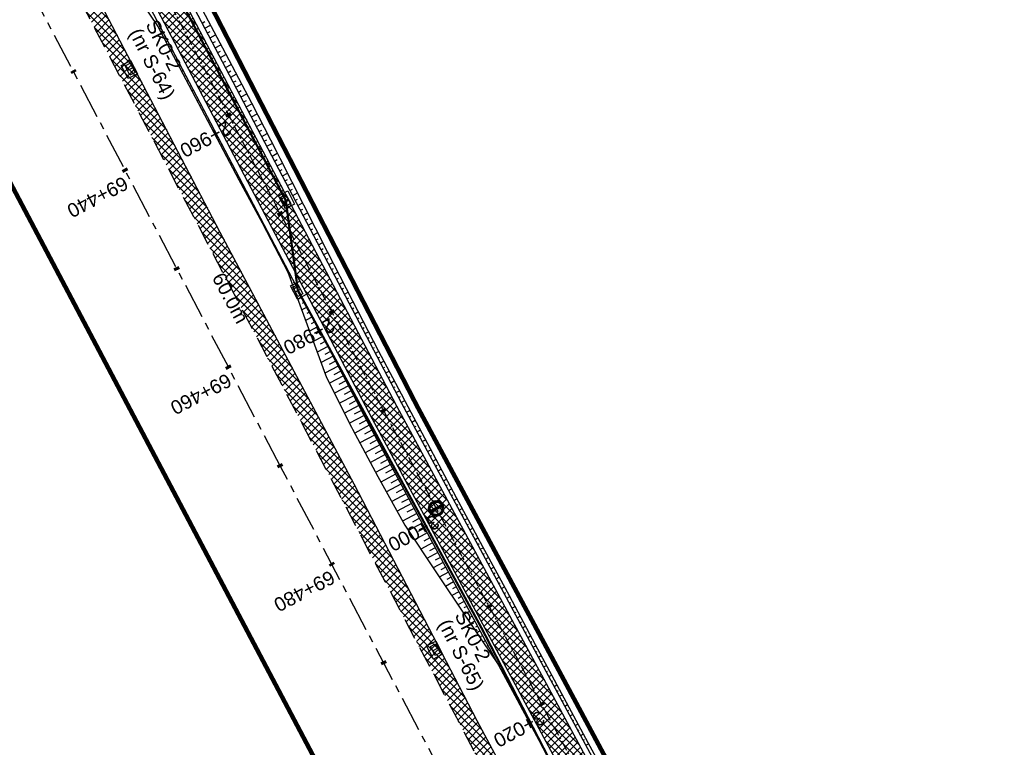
# Model space of a CAD drawing. Header units: metres. Extents: x 7529682 to 7533711, y 5721186 to 5727842.
# Tile 33 of 112: x 7531077 to 7531166, y 5725128 to 5725193. Entities that reach past the tile are written whole.
import ezdxf

# ---------------------------------------------------------------- set-up
doc = ezdxf.new("R2010")
doc.units = ezdxf.units.M
for name, pattern in [('817-dzialki-09-05-04$0$HIDDEN', [0.375, 0.25, -0.125]), ('CENTER', [50.8, 31.75, -6.35, 6.35, -6.35]), ('HIDDEN', [9.525, 6.35, -3.175])]:
    doc.linetypes.add(name, pattern=pattern)
for name, color, linetype in [('C-DROGI-SYTUACJA-ETYKIETY', 7, 'Continuous'), ('D-hatch-pobocza', 131, 'Continuous'), ('D-pobocza', 7, 'Continuous'), ('D-skarpa', 7, 'Continuous'), ('D-skarpa-kreskowanie', 7, 'Continuous')]:
    doc.layers.add(name, color=color, linetype=linetype)
doc.layers.add('D-hatch-ciag-pieszo-rowerowy', color=7, linetype='Continuous', lineweight=13, true_color=0xff9f80)
doc.layers.add('D-LR-etap-III', color=7, linetype='817-dzialki-09-05-04$0$HIDDEN', lineweight=50, true_color=0xff1aff)
for name, color, linetype, lineweight in [('D-krawędzie', 7, 'Continuous', 30), ('D-obrzeża', 7, 'Continuous', 30), ('D-oś', 10, 'CENTER', 30), ('Sieci-T-kanal technologiczny', 4, 'kt kanał technologiczny', 30)]:
    doc.layers.add(name, color=color, linetype=linetype, lineweight=lineweight)
for name, color, linetype, true_color in [('D-opis-KT-dlugosci', 7, 'Continuous', 0xff8000), ('D-opis-KT-studnie', 7, 'Continuous', 0xff8000), ('poprzeczki', 7, 'Continuous', 0x0000c7)]:
    doc.layers.add(name, color=color, linetype=linetype, true_color=true_color)
doc.styles.add('ARIAL', font='arial.ttf', dxfattribs={"height": 1})
doc.styles.get("Standard").update_dxf_attribs({"font": 'arial.ttf'})
doc.linetypes.add('kt kanał technologiczny', pattern='A,1,-0.8,["kt",Standard,S=0.5,R=0,X=-0.7,Y=-0.15],-0.3', length=2.1)
pattern_1 = [(45, (0, 0), (-0.33675960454, 0.33675960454), []), (135, (0, 0), (-0.33675960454, -0.33675960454), [])]

# ---------------------------------------------------------------- blocks, each defined once
blk = doc.blocks.new('AeccTickLine')
at = {"color": 0, "linetype": 'ByBlock', "lineweight": -2}
blk.add_line((0, 1), (0, -1), dxfattribs=at)
blk = doc.blocks.new('kilometraz')
at = {"linetype": 'ByBlock', "lineweight": -2}
blk.add_hatch(color=0, dxfattribs=at).paths.add_polyline_path([(0, -0.28125, 0.41421356), (0.28125, 0, 0.41421356), (0, 0.28125)])
at = {"color": 0, "linetype": 'ByBlock', "lineweight": -2}
blk.add_line((0, 0.28125), (0, -0.28125), dxfattribs=at)
blk.add_circle((0, 0), 0.28125, dxfattribs=at)
blk = doc.blocks.new('SKR2')
at = {"layer": 'Sieci-T-kanal technologiczny', "color": 2, "lineweight": 25}
for points in [[(0.028, -0.188), (0.958, -1.153), (0.282, -1.805), (-0.648, -0.84)], [(-0.038, -0.537), (0.607, -1.206), (0.233, -1.567), (-0.412, -0.898)]]:
    blk.add_lwpolyline(points, close=True, dxfattribs=at)
blk.add_lwpolyline([(-0.09, -1.232), (0.285, -0.872)], dxfattribs=at)

msp = doc.modelspace()

# ---------------------------------------------------------------- hatches: boundary and pattern name
at = {"layer": 'D-hatch-ciag-pieszo-rowerowy'}
h = msp.add_hatch(dxfattribs=at)
h.set_pattern_fill('ANSI37', color=256, scale=0.15, style=0)
h.set_pattern_definition(pattern_1)
h.paths.add_polyline_path([(7531088.49, 5725201.74), (7531081.737, 5725214.576), (7531080.59, 5725214.071), (7531087.383, 5725201.158), (7531110.122, 5725157.821), (7531118.165, 5725142.897), (7531119.253, 5725143.512), (7531111.229, 5725158.402)])
h.paths.add_polyline_path([(7531087.383, 5725201.158), (7531080.59, 5725214.071), (7531079.443, 5725213.566), (7531086.277, 5725200.577), (7531109.015, 5725157.24), (7531117.077, 5725142.282), (7531118.165, 5725142.897), (7531110.122, 5725157.821)])
h = msp.add_hatch(dxfattribs=at)
h.set_pattern_fill('ANSI37', color=256, scale=0.15, style=0)
h.set_pattern_definition(pattern_1)
h.paths.add_polyline_path([(7531118.165, 5725142.897), (7531117.077, 5725142.282), (7531130.341, 5725117.67, -0.009012), (7531135.299, 5725108.06), (7531145.036, 5725088.322, 0.075286), (7531150.171, 5725080.951), (7531151.457, 5725079.596), (7531152.272, 5725080.553), (7531151.217, 5725081.666, -0.075252), (7531146.083, 5725089.033), (7531136.397, 5725108.66, 0.008978), (7531131.457, 5725118.234)])
h.paths.add_polyline_path([(7531119.253, 5725143.512), (7531118.165, 5725142.897), (7531131.457, 5725118.234, -0.008978), (7531136.397, 5725108.66), (7531146.083, 5725089.033, 0.075252), (7531151.217, 5725081.666), (7531152.272, 5725080.553), (7531153.087, 5725081.511), (7531152.262, 5725082.381, -0.075217), (7531147.129, 5725089.744), (7531137.495, 5725109.262, 0.008945), (7531132.573, 5725118.799)])
at = {"layer": 'D-hatch-pobocza'}
h = msp.add_hatch(dxfattribs=at)
h.set_pattern_fill('ANSI37', color=256, scale=0.15, style=0)
h.set_pattern_definition(pattern_1)
h.paths.add_polyline_path([(7531057.01, 5725246.72), (7531044.19, 5725271.11), (7531030.97, 5725296.42), (7531019.37, 5725318.31), (7531007.54, 5725340.71), (7530994.47, 5725365.47), (7530982.58, 5725387.65), (7530971.81, 5725408.22), (7530959.96, 5725430.76), (7530944.54, 5725460.14), (7530935.92, 5725477.07), (7530923.1, 5725500.31), (7530908, 5725529.49), (7530889.658, 5725563.375), (7530889.586, 5725561.257), (7530918.172, 5725507.178), (7530950.163, 5725446.305), (7530993.419, 5725364.265), (7531022.766, 5725308.719), (7531053.81, 5725249.872), (7531081.166, 5725197.875), (7531103.902, 5725154.541), (7531128.123, 5725108.448), (7531149.321, 5725068.209), (7531151.44, 5725067.36), (7531152.004, 5725067.286), (7531141.2, 5725086.69), (7531129.87, 5725108.78), (7531118.46, 5725130.11), (7531107.39, 5725151.39), (7531095.36, 5725174.01), (7531083.61, 5725196.49), (7531071.56, 5725218.8)])

# ---------------------------------------------------------------- linework, layer by layer
at = {"layer": 'D-krawędzie', "linetype": 'HIDDEN', "ltscale": 0.3, "flags": 128}
msp.add_lwpolyline([(7530572.01, 5726166.06), (7530599.74, 5726113.52), (7530641.555, 5726032.008), (7530660.961, 5725995.07), (7530689.128, 5725941.54), (7530707.336, 5725907.032), (7530725.256, 5725873.093), (7530743.97, 5725837.654), (7530770.527, 5725787.119), (7530787.864, 5725754.267), (7530809.898, 5725712.542), (7530824.739, 5725684.389), (7530840.856, 5725653.693), (7530860.675, 5725616.154), (7530865.283, 5725607.394), (7530878.05, 5725583.08), (7530918.172, 5725507.178), (7530950.163, 5725446.305), (7530993.419, 5725364.265), (7531022.766, 5725308.719), (7531053.81, 5725249.872), (7531081.166, 5725197.875), (7531103.902, 5725154.541), (7531128.123, 5725108.448), (7531149.3, 5725068.25), (7531167.38, 5725033.767), (7531197.165, 5724976.988), (7531228.151, 5724918.034), (7531253.153, 5724870.491), (7531286.796, 5724806.654), (7531306.74, 5724768.665), (7531335.094, 5724714.652), (7531357.319, 5724672.439), (7531373.645, 5724641.454), (7531392.162, 5724605.999), (7531418.48, 5724555.853), (7531439.727, 5724515.582), (7531476.36, 5724446.19), (7531491.8, 5724416.76), (7531531.9, 5724339.933), (7531557.227, 5724291.659), (7531569.852, 5724267.577), (7531591.376, 5724226.548), (7531610.004, 5724191.103), (7531616.883, 5724177.999), (7531629.985, 5724153.025), (7531641.007, 5724132.022), (7531664.906, 5724087.617), (7531677.644, 5724064.786), (7531683.112, 5724054.988), (7531686.753, 5724048.18), (7531695.448, 5724031.697), (7531703.749, 5724015.917), (7531709.214, 5724005.514), (7531719.389, 5723986.147), (7531726.295, 5723973), (7531732.741, 5723960.736), (7531735.13, 5723956.19)], dxfattribs=at)
at = {"layer": 'D-LR-etap-III', "ltscale": 10, "flags": 128}
msp.add_lwpolyline([(7531750.474, 5723895.103, 0.4, 0.4, 0), (7531750.505, 5723895.13, 0.4, 0.4, 0), (7531682.71, 5724022.92, 0.4, 0.4, 0), (7531619.177, 5724147.204, 0.4, 0.4, 0), (7531592.309, 5724198.489, 0.4, 0.4, 0), (7531553.264, 5724272.919, 0.4, 0.4, 0), (7531504.02, 5724366.79, 0.4, 0.4, 0), (7531482.09, 5724407.62, 0.4, 0.4, 0), (7531412.35, 5724541.183, 0.4, 0.4, 0), (7531388.464, 5724586.93, 0.4, 0.4, 0), (7531345.12, 5724669.94, 0.4, 0.4, 0), (7531127.66, 5725081.67, 0.4, 0.4, 0), (7531059.253, 5725211.041, 0.4, 0.4, 0), (7531008.007, 5725307.954, 0.4, 0.4, 0), (7530964.182, 5725390.836, 0.4, 0.4, 0), (7530914.557, 5725484.684, 0.4, 0.4, 0), (7530865.243, 5725577.494, 0.4, 0.4, 0), (7530840.085, 5725624.059, 0.4, 0.4, 0), (7530802.56, 5725694.925, 0.4, 0.4, 0), (7530755.54, 5725787.51, 0.4, 0.4, 0), (7530708.718, 5725876.303, 0.4, 0.4, 0), (7530695.12, 5725902.09, 0.4, 0.4, 0), (7530642.914, 5726001.078, 0.4, 0.4, 0), (7530634.935, 5726016.147, 0.4, 0.4, 0), (7530610.82, 5726061.93, 0.4, 0.4, 0), (7530610.82, 5726061.93, 0.4, 0.4, 0), (7530607.21, 5726063.51, 0.4, 0.4, 0), (7530597.42, 5726080.68, 0.4, 0.4, 0), (7530591.16, 5726088.44, 0.4, 0.4, 0), (7530581.28, 5726107.21, 0.4, 0.4, 0), (7530571.29, 5726130.56, 0.4, 0.4, 0), (7530549.555, 5726171.527, 0.4, 0.4, 0), (7530531.014, 5726206.474, 0.4, 0.4, 0), (7530516.461, 5726236.017, 0.4, 0.4, 0), (7530500.799, 5726266.141, 0.4, 0.4, 0), (7530491.35, 5726283.94, 0.4, 0.4, 0), (7530482.4, 5726303.41, 0.4, 0.4, 0), (7530482.4, 5726303.41, 0.4, 0.4, 0), (7530450.41, 5726357.28, 0.4, 0.4, 0), (7530397.759, 5726458.5, 0.4, 0.4, 0), (7530334.708, 5726583.665, 0.4, 0.4, 0), (7530303.939, 5726645.168, 0.4, 0.4, 0), (7530300.51, 5726651.778, 0.4, 0.4, 0), (7530289.214, 5726671.967, 0.4, 0.4, 0), (7530281.54, 5726685.57, 0.4, 0.4, 0), (7530261.371, 5726724.163, 0.4, 0.4, 0), (7530254.03, 5726738.21, 0.4, 0.4, 0), (7530197.22, 5726845.06, 0.4, 0.4, 0), (7530194.71, 5726849.15, 0.4, 0.4, 0), (7530195.92, 5726850.75, 0.4, 0.4, 0), (7530170.547, 5726892.961, 0.4, 0.4, 0), (7530143.175, 5726945.066, 0.4, 0.4, 0), (7530105.06, 5727018.32, 0.4, 0.4, 0), (7530100.06, 5727027.16, 0.4, 0.4, 0), (7530062.319, 5727099.625, 0.4, 0.4, 0), (7530015.379, 5727189.42, 0.4, 0.4, 0), (7529983.208, 5727250.207, 0.4, 0.4, 0), (7529953.284, 5727306.747, 0.4, 0.4, 0), (7529900.671, 5727406.159, 0.4, 0.4, 0), (7529890.63, 5727425.131, 0.4, 0.4, 0), (7529875.155, 5727454.426, 0.4, 0.4, 0), (7529857.56, 5727487.787, 0.4, 0.4, 0), (7529835.194, 5727530.193, 0.4, 0.4, 0), (7529811.741, 5727574.662, 0.4, 0.4, 0), (7529792.102, 5727611.923, 0.4, 0.4, 0), (7529768.066, 5727657.47, 0.4, 0.4, 0), (7529755.211, 5727682.131, 0.4, 0.4, 0), (7529753.31, 5727681.13, 0.4, 0.4, 0), (7529739.21, 5727707.77, 0.4, 0.4, 0), (7529735.395, 5727711.252, 0.4, 0.4, 0), (7529725.42, 5727730.2, 0.4, 0.4, 0), (7529723.55, 5727729.88, 0.4, 0.4, 0), (7529695.567, 5727782.932, 0.4, 0.4, 0), (7529717.68, 5727794.024, 0.4, 0.4, 0), (7529736.275, 5727758.647, 0.4, 0.4, 0), (7529736.275, 5727758.647, 0.4, 0.4, 0), (7529744.511, 5727750.406, 0.4, 0.4, 0), (7529744.511, 5727750.406, 0.4, 0.4, 0), (7529750.283, 5727738.55, 0.4, 0.4, 0), (7529777.109, 5727687.569, 0.4, 0.4, 0), (7529796.515, 5727651.33, 0.4, 0.4, 0), (7529814.938, 5727616.793, 0.4, 0.4, 0), (7529839.007, 5727572.304, 0.4, 0.4, 0), (7529860.618, 5727532.509, 0.4, 0.4, 0), (7529882.349, 5727491.504, 0.4, 0.4, 0), (7529904.865, 5727449.096, 0.4, 0.4, 0), (7529920.747, 5727418.885, 0.4, 0.4, 0), (7529946.677, 5727368.547, 0.4, 0.4, 0), (7529972.025, 5727320.573, 0.4, 0.4, 0), (7529987.74, 5727290.153, 0.4, 0.4, 0), (7529996.497, 5727273.662, 0.4, 0.4, 0), (7530017.541, 5727234.203, 0.4, 0.4, 0), (7530033.054, 5727204.864, 0.4, 0.4, 0), (7530051.623, 5727170.223, 0.4, 0.4, 0), (7530069.277, 5727137.016, 0.4, 0.4, 0), (7530089.385, 5727097.534, 0.4, 0.4, 0), (7530109.713, 5727060.747, 0.4, 0.4, 0), (7530136.77, 5727011.64, 0.4, 0.4, 0), (7530162.447, 5726962.744, 0.4, 0.4, 0), (7530187.674, 5726916.992, 0.4, 0.4, 0), (7530207.821, 5726879.335, 0.4, 0.4, 0), (7530230.626, 5726834.519, 0.4, 0.4, 0), (7530262.288, 5726776.618, 0.4, 0.4, 0), (7530277.51, 5726760.213, 0.4, 0.4, 0), (7530286.037, 5726744.107, 0.4, 0.4, 0), (7530288.097, 5726735.884, 0.4, 0.4, 0), (7530290.394, 5726725.047, 0.4, 0.4, 0), (7530296.177, 5726713.583, 0.4, 0.4, 0), (7530302.726, 5726701.182, 0.4, 0.4, 0), (7530325.685, 5726657.466, 0.4, 0.4, 0), (7530343.244, 5726623.649, 0.4, 0.4, 0), (7530360.23, 5726591.747, 0.4, 0.4, 0), (7530383.209, 5726548.059, 0.4, 0.4, 0), (7530406.018, 5726503.606, 0.4, 0.4, 0), (7530427.465, 5726462.62, 0.4, 0.4, 0), (7530447.928, 5726424.388, 0.4, 0.4, 0), (7530471.127, 5726379.921, 0.4, 0.4, 0), (7530490.501, 5726343.033, 0.4, 0.4, 0), (7530509.499, 5726306.733, 0.4, 0.4, 0), (7530529.89, 5726267.244, 0.4, 0.4, 0), (7530543.852, 5726238.99, 0.4, 0.4, 0), (7530554.809, 5726218.944, 0.4, 0.4, 0), (7530559.027, 5726212.223, 0.4, 0.4, 0), (7530563.061, 5726206.41, 0.4, 0.4, 0), (7530566.934, 5726200.464, 0.4, 0.4, 0), (7530569.771, 5726194.902, 0.4, 0.4, 0), (7530571.473, 5726191.282, 0.4, 0.4, 0), (7530572.839, 5726188.025, 0.4, 0.4, 0), (7530575.295, 5726182.035, 0.4, 0.4, 0), (7530579.737, 5726173.306, 0.4, 0.4, 0), (7530583.3, 5726167.41, 0.4, 0.4, 0), (7530593.4, 5726163.33, 0.4, 0.4, 0), (7530598.618, 5726155.264, 0.4, 0.4, 0), (7530608.258, 5726140.497, 0.4, 0.4, 0), (7530603.27, 5726136.83, 0.4, 0.4, 0), (7530606.53, 5726131.84, 0.4, 0.4, 0), (7530604.239, 5726124.217, 0.4, 0.4, 0), (7530605.847, 5726121.63, 0.4, 0.4, 0), (7530608.972, 5726116.164, 0.4, 0.4, 0), (7530618.114, 5726097.791, 0.4, 0.4, 0), (7530651.213, 5726034.96, 0.4, 0.4, 0), (7530670.244, 5725998.611, 0.4, 0.4, 0), (7530698.075, 5725945.953, 0.4, 0.4, 0), (7530716.506, 5725911.305, 0.4, 0.4, 0), (7530735.223, 5725875.667, 0.4, 0.4, 0), (7530752.504, 5725842.155, 0.4, 0.4, 0), (7530778.311, 5725793.501, 0.4, 0.4, 0), (7530797.5, 5725756.382, 0.4, 0.4, 0), (7530812.519, 5725728.289, 0.4, 0.4, 0), (7530820.039, 5725713.16, 0.4, 0.4, 0), (7530822.422, 5725710.194, 0.4, 0.4, 0), (7530833.155, 5725688.801, 0.4, 0.4, 0), (7530849.629, 5725656.159, 0.4, 0.4, 0), (7530867.983, 5725621.964, 0.4, 0.4, 0), (7530872.63, 5725612.888, 0.4, 0.4, 0), (7530880.354, 5725597.595, 0.4, 0.4, 0), (7530883.839, 5725593.389, 0.4, 0.4, 0), (7530891.782, 5725587.763, 0.4, 0.4, 0), (7530895.039, 5725584.281, 0.4, 0.4, 0), (7530897.034, 5725580.941, 0.4, 0.4, 0), (7530900.952, 5725579.946, 0.4, 0.4, 0), (7530904.81, 5725571.977, 0.4, 0.4, 0), (7530903.682, 5725568.566, 0.4, 0.4, 0), (7530908.901, 5725558.845, 0.4, 0.4, 0), (7530910.252, 5725545.672, 0.4, 0.4, 0), (7530912.873, 5725538.646, 0.4, 0.4, 0), (7530945.278, 5725478.464, 0.4, 0.4, 0), (7530959.692, 5725450.246, 0.4, 0.4, 0), (7531002.827, 5725368.192, 0.4, 0.4, 0), (7531044.704, 5725290.314, 0.4, 0.4, 0), (7531064.099, 5725253.213, 0.4, 0.4, 0), (7531083.01, 5725216.678, 0.4, 0.4, 0), (7531113.013, 5725158.466, 0.4, 0.4, 0), (7531137.364, 5725113.071, 0.4, 0.4, 0), (7531150.831, 5725086.712, 0.4, 0.4, 0), (7531159.746, 5725076.641, 0.4, 0.4, 0), (7531166.31, 5725074.58, 0.4, 0.4, 0), (7531172.29, 5725062.58, 0.4, 0.4, 0), (7531170.59, 5725055.606, 0.4, 0.4, 0), (7531173.733, 5725044.081, 0.4, 0.4, 0), (7531215.342, 5724964.86, 0.4, 0.4, 0), (7531238.054, 5724921.685, 0.4, 0.4, 0), (7531262.39, 5724875.283, 0.4, 0.4, 0), (7531295.587, 5724811.266, 0.4, 0.4, 0), (7531348.488, 5724712.363, 0.4, 0.4, 0), (7531363.741, 5724682.684, 0.4, 0.4, 0), (7531366.987, 5724675.865, 0.4, 0.4, 0), (7531382.541, 5724646.111, 0.4, 0.4, 0), (7531401.299, 5724610.875, 0.4, 0.4, 0), (7531428.965, 5724558.862, 0.4, 0.4, 0), (7531449.111, 5724520.398, 0.4, 0.4, 0), (7531477.293, 5724465.831, 0.4, 0.4, 0), (7531500.996, 5724421.113, 0.4, 0.4, 0), (7531512.122, 5724400.549, 0.4, 0.4, 0), (7531513.782, 5724396.757, 0.4, 0.4, 0), (7531526.32, 5724379.39, 0.4, 0.4, 0), (7531566.784, 5724302.736, 0.4, 0.4, 0), (7531612.277, 5724225.61, 0.4, 0.4, 0), (7531620.493, 5724210.548, 0.4, 0.4, 0), (7531631.578, 5724196.258, 0.4, 0.4, 0), (7531653.484, 5724152.434, 0.4, 0.4, 0), (7531661.151, 5724128.494, 0.4, 0.4, 0), (7531673.881, 5724101.186, 0.4, 0.4, 0), (7531684.691, 5724081.184, 0.4, 0.4, 0), (7531699.212, 5724051.17, 0.4, 0.4, 0), (7531704.034, 5724040.584, 0.4, 0.4, 0), (7531704.034, 5724040.584, 0.4, 0.4, 0), (7531703.913, 5724037.17, 0.4, 0.4, 0), (7531736.42, 5723969.232, 0.4, 0.4, 0), (7531738.285, 5723967.699, 0.4, 0.4, 0), (7531742.181, 5723962.346, 0.4, 0.4, 0), (7531744.286, 5723958.616, 0.4, 0.4, 0), (7531755.393, 5723944.193, 0.4, 0.4, 0), (7531758.69, 5723936.76, 0.4, 0.4, 0), (7531780.08, 5723929.25, 0.4, 0.4, 0), (7531792.612, 5723906.338, 0.4, 0.4, 0), (7531792.612, 5723906.338, 0.4, 0.4, 0), (7531756.962, 5723883.055, 0.4, 0.4, 0), (7531750.46, 5723895.13, 0.4, 0.4, 0), (7531750.46, 5723895.13, 0, 0, 0)], format="xyseb", dxfattribs=at)
at = {"layer": 'D-obrzeża'}
for points in [[(7531164.322, 5725069.743), (7531163.358, 5725071.533), (7531162.183, 5725071.113, -0.373479), (7531159.739, 5725072.063), (7531157.82, 5725075.705, 0.068604), (7531155.434, 5725079.035), (7531152.262, 5725082.381, -0.075217), (7531147.129, 5725089.744), (7531137.495, 5725109.262, 0.008945), (7531132.573, 5725118.799), (7531111.229, 5725158.402), (7531088.49, 5725201.74), (7531075.086, 5725227.216, -0.004122), (7531072.82, 5725231.613), (7531063.477, 5725250.104, 0.004401), (7531061.055, 5725254.796), (7531036.314, 5725301.696, 0.004228), (7531033.909, 5725306.164), (7531023.945, 5725324.301, -0.004067)], [(7531021.744, 5725323.115), (7531031.707, 5725304.978, -0.004228), (7531034.112, 5725300.511), (7531058.833, 5725253.649, -0.004401), (7531061.256, 5725248.957), (7531070.597, 5725230.467, 0.004122), (7531072.864, 5725226.071), (7531086.277, 5725200.577), (7531109.015, 5725157.24), (7531130.341, 5725117.67, -0.009012), (7531135.299, 5725108.06), (7531145.036, 5725088.322, 0.075286), (7531150.171, 5725080.951), (7531153.382, 5725077.565, -0.068604), (7531155.769, 5725074.235), (7531156.913, 5725072.064), (7531159.315, 5725067.483)]]:
    msp.add_lwpolyline(points, format="xyb", dxfattribs=at)
at = {"layer": 'D-oś', "ltscale": 0.1}
msp.add_lwpolyline([(7531164.28, 5725032.142), (7531146.202, 5725066.622), (7531125.026, 5725106.818), (7531100.803, 5725152.914), (7531078.067, 5725196.247), (7531050.713, 5725248.241), (7531019.672, 5725307.084), (7530990.323, 5725362.632), (7530947.066, 5725444.675), (7530915.075, 5725505.546), (7530874.954, 5725581.449)], dxfattribs=at)
at = {"layer": 'D-oś', "ltscale": 0.03}
msp.add_lwpolyline([(7531022.845, 5725323.708), (7531032.808, 5725305.571, -0.004228), (7531035.213, 5725301.104), (7531059.944, 5725254.223, -0.004401), (7531062.366, 5725249.531), (7531071.709, 5725231.04, 0.004122), (7531073.975, 5725226.644), (7531073.975, 5725226.644), (7531087.383, 5725201.158), (7531110.122, 5725157.821), (7531131.457, 5725118.234, -0.008978), (7531136.397, 5725108.66), (7531146.083, 5725089.033, 0.075252), (7531151.217, 5725081.666), (7531154.313, 5725078.4, -0.068936), (7531156.869, 5725074.83), (7531166.993, 5725055.55, -0.068732)], format="xyb", dxfattribs=at)
at = {"layer": 'D-pobocza'}
msp.add_lwpolyline([(7531149.321, 5725068.209), (7531151.44, 5725067.36), (7531152.004, 5725067.286), (7531141.2, 5725086.69), (7531129.87, 5725108.78), (7531118.46, 5725130.11), (7531107.39, 5725151.39), (7531095.36, 5725174.01), (7531083.61, 5725196.49), (7531071.56, 5725218.8), (7531057.01, 5725246.72), (7531044.19, 5725271.11), (7531030.97, 5725296.42), (7531019.37, 5725318.31), (7531007.54, 5725340.71), (7530994.47, 5725365.47), (7530982.58, 5725387.65), (7530971.81, 5725408.22), (7530959.96, 5725430.76), (7530944.54, 5725460.14), (7530935.92, 5725477.07), (7530923.1, 5725500.31), (7530908, 5725529.49), (7530889.658, 5725563.375)], dxfattribs=at)
for points in [[(7531164.779, 5725069.951), (7531163.594, 5725072.149), (7531162.014, 5725071.583, -0.373479), (7531160.181, 5725072.296), (7531158.231, 5725075.999, 0.068604), (7531155.844, 5725079.329), (7531152.68, 5725082.666, -0.075201), (7531147.548, 5725090.028), (7531137.931, 5725109.508, 0.008929), (7531133.017, 5725119.028), (7531111.671, 5725158.634), (7531088.933, 5725201.972), (7531075.531, 5725227.446, -0.004122), (7531073.264, 5725231.842), (7531063.921, 5725250.334, 0.004401), (7531061.499, 5725255.026), (7531036.754, 5725301.933, 0.004228), (7531034.349, 5725306.401), (7531024.385, 5725324.538, -0.004067)], [(7531021.304, 5725322.878), (7531031.267, 5725304.741, -0.004228), (7531033.672, 5725300.274), (7531058.389, 5725253.42, -0.004401), (7531060.811, 5725248.728), (7531070.153, 5725230.238, 0.004122), (7531072.42, 5725225.841), (7531085.834, 5725200.344), (7531108.572, 5725157.008), (7531129.895, 5725117.444, -0.009025), (7531134.86, 5725107.82), (7531144.617, 5725088.038, 0.075299), (7531149.753, 5725080.666), (7531152.972, 5725077.271, -0.068604), (7531155.359, 5725073.941), (7531156.471, 5725071.831), (7531158.836, 5725067.319)]]:
    msp.add_lwpolyline(points, format="xyb", dxfattribs=at)
at = {"layer": 'D-skarpa', "linetype": 'Continuous'}
for points in [[(7531091.144, 5725198.913), (7531095.815, 5725190.071), (7531098.156, 5725185.653), (7531100.437, 5725181.203), (7531100.713, 5725180.665), (7531104.979, 5725172.294), (7531107.258, 5725167.843), (7531109.544, 5725163.396), (7531111.893, 5725158.982), (7531111.987, 5725158.8), (7531114.224, 5725154.585), (7531116.569, 5725150.169), (7531118.947, 5725145.77), (7531121.336, 5725141.378), (7531123.676, 5725136.959), (7531128.404, 5725128.147), (7531130.817, 5725123.768)], [(7531086.935, 5725196.704), (7531089.728, 5725192.524), (7531097.032, 5725178.733), (7531099.112, 5725174.862), (7531101.443, 5725170.438), (7531103.162, 5725165.694), (7531104.913, 5725160.966), (7531107.163, 5725156.5), (7531107.257, 5725156.318), (7531109.534, 5725152.057), (7531111.963, 5725147.686), (7531114.731, 5725143.498), (7531117.531, 5725139.327), (7531120.343, 5725135.163), (7531122.702, 5725130.754), (7531125.078, 5725126.355)]]:
    msp.add_lwpolyline(points, dxfattribs=at)
at = {"layer": 'D-skarpa-kreskowanie', "linetype": 'Continuous'}
for p, q in [((7531089.7, 5725192.977, 107.943), (7531089.496, 5725192.87, 107.79)), ((7531089.932, 5725192.534, 107.943), (7531089.85, 5725192.491, 107.882)), ((7531093.736, 5725192.817, 108.073), (7531093.982, 5725192.946, 107.888)), ((7531093.969, 5725192.374, 108.073), (7531094.462, 5725192.633, 107.702)), ((7531090.164, 5725192.092, 107.943), (7531090.002, 5725192.006, 107.821)), ((7531090.396, 5725191.649, 107.943), (7531090.316, 5725191.607, 107.883)), ((7531094.201, 5725191.931, 108.073), (7531094.448, 5725192.061, 107.887)), ((7531094.433, 5725191.488, 108.073), (7531094.929, 5725191.749, 107.7)), ((7531090.629, 5725191.206, 107.943), (7531090.47, 5725191.123, 107.824)), ((7531090.861, 5725190.763, 107.943), (7531090.783, 5725190.722, 107.884)), ((7531094.665, 5725191.046, 108.073), (7531094.914, 5725191.176, 107.886)), ((7531094.898, 5725190.603, 108.073), (7531095.396, 5725190.865, 107.698)), ((7531091.093, 5725190.321, 107.943), (7531090.938, 5725190.239, 107.826)), ((7531091.326, 5725189.878, 107.943), (7531091.249, 5725189.837, 107.885)), ((7531095.13, 5725190.16, 108.073), (7531095.38, 5725190.291, 107.885)), ((7531095.362, 5725189.717, 108.073), (7531095.864, 5725189.98, 107.696)), ((7531091.558, 5725189.435, 107.943), (7531091.406, 5725189.355, 107.829)), ((7531091.79, 5725188.992, 107.943), (7531091.715, 5725188.953, 107.886)), ((7531095.595, 5725189.275, 108.073), (7531095.846, 5725189.407, 107.884)), ((7531095.827, 5725188.832, 108.073), (7531096.332, 5725189.097, 107.693)), ((7531092.023, 5725188.55, 107.943), (7531091.874, 5725188.472, 107.831)), ((7531092.255, 5725188.107, 107.943), (7531092.182, 5725188.068, 107.888)), ((7531096.059, 5725188.389, 108.073), (7531096.313, 5725188.522, 107.882)), ((7531096.292, 5725187.946, 108.073), (7531096.8, 5725188.213, 107.69)), ((7531092.487, 5725187.664, 107.943), (7531092.342, 5725187.588, 107.834)), ((7531092.72, 5725187.221, 107.943), (7531092.648, 5725187.184, 107.889)), ((7531096.524, 5725187.504, 108.073), (7531096.779, 5725187.637, 107.881)), ((7531096.756, 5725187.061, 108.073), (7531097.268, 5725187.329, 107.687)), ((7531092.952, 5725186.778, 107.943), (7531092.81, 5725186.704, 107.836)), ((7531093.184, 5725186.336, 107.943), (7531093.114, 5725186.299, 107.89)), ((7531096.989, 5725186.618, 108.073), (7531097.245, 5725186.753, 107.879)), ((7531097.221, 5725186.175, 108.073), (7531097.736, 5725186.446, 107.685)), ((7531093.416, 5725185.893, 107.943), (7531093.278, 5725185.82, 107.839)), ((7531093.649, 5725185.45, 107.943), (7531093.581, 5725185.414, 107.891)), ((7531097.453, 5725185.733, 108.073), (7531097.712, 5725185.868, 107.878)), ((7531097.685, 5725185.29, 108.073), (7531098.203, 5725185.561, 107.683)), ((7531093.881, 5725185.007, 107.943), (7531093.746, 5725184.937, 107.841)), ((7531094.113, 5725184.565, 107.943), (7531094.047, 5725184.53, 107.893)), ((7531097.918, 5725184.847, 108.072), (7531098.174, 5725184.982, 107.879)), ((7531098.15, 5725184.404, 108.072), (7531098.659, 5725184.671, 107.689)), ((7531094.346, 5725184.122, 107.943), (7531094.214, 5725184.053, 107.844)), ((7531094.578, 5725183.679, 107.943), (7531094.513, 5725183.645, 107.894)), ((7531098.382, 5725183.962, 108.072), (7531098.635, 5725184.094, 107.882)), ((7531098.615, 5725183.519, 108.072), (7531099.115, 5725183.781, 107.696)), ((7531094.81, 5725183.236, 107.942), (7531094.682, 5725183.169, 107.846)), ((7531095.043, 5725182.794, 107.942), (7531094.98, 5725182.761, 107.895)), ((7531098.847, 5725183.076, 108.072), (7531099.095, 5725183.206, 107.886)), ((7531099.079, 5725182.633, 108.072), (7531099.571, 5725182.891, 107.702)), ((7531095.275, 5725182.351, 107.942), (7531095.151, 5725182.286, 107.849)), ((7531095.507, 5725181.908, 107.942), (7531095.446, 5725181.876, 107.896)), ((7531099.312, 5725182.191, 108.072), (7531099.555, 5725182.319, 107.889)), ((7531099.544, 5725181.748, 108.072), (7531100.027, 5725182.002, 107.708)), ((7531095.74, 5725181.465, 107.942), (7531095.619, 5725181.402, 107.851)), ((7531095.972, 5725181.023, 107.942), (7531095.912, 5725180.991, 107.897)), ((7531099.776, 5725181.305, 108.072), (7531100.016, 5725181.431, 107.892)), ((7531100.009, 5725180.862, 108.072), (7531100.484, 5725181.112, 107.714)), ((7531096.204, 5725180.58, 107.942), (7531096.087, 5725180.518, 107.854)), ((7531096.436, 5725180.137, 107.942), (7531096.379, 5725180.107, 107.899)), ((7531100.241, 5725180.42, 108.072), (7531100.477, 5725180.543, 107.895)), ((7531100.473, 5725179.977, 108.071), (7531100.94, 5725180.221, 107.72)), ((7531096.669, 5725179.694, 107.942), (7531096.555, 5725179.635, 107.856)), ((7531096.901, 5725179.252, 107.942), (7531096.845, 5725179.222, 107.9)), ((7531100.705, 5725179.534, 108.07), (7531100.936, 5725179.655, 107.896)), ((7531100.938, 5725179.091, 108.068), (7531101.394, 5725179.33, 107.725)), ((7531097.133, 5725178.809, 107.942), (7531097.023, 5725178.751, 107.859)), ((7531097.366, 5725178.366, 107.941), (7531097.313, 5725178.338, 107.901)), ((7531101.17, 5725178.649, 108.067), (7531101.395, 5725178.767, 107.897)), ((7531101.402, 5725178.206, 108.066), (7531101.848, 5725178.439, 107.73)), ((7531097.598, 5725177.923, 107.94), (7531097.496, 5725177.87, 107.863)), ((7531097.83, 5725177.481, 107.938), (7531097.781, 5725177.455, 107.902)), ((7531101.635, 5725177.763, 108.064), (7531101.855, 5725177.878, 107.899)), ((7531101.867, 5725177.32, 108.063), (7531102.302, 5725177.548, 107.736)), ((7531098.063, 5725177.038, 107.937), (7531097.969, 5725176.989, 107.867)), ((7531098.295, 5725176.595, 107.936), (7531098.25, 5725176.572, 107.902)), ((7531102.099, 5725176.877, 108.062), (7531102.314, 5725176.99, 107.9)), ((7531102.332, 5725176.435, 108.061), (7531102.756, 5725176.657, 107.741)), ((7531098.527, 5725176.152, 107.935), (7531098.443, 5725176.108, 107.871)), ((7531098.76, 5725175.71, 107.933), (7531098.719, 5725175.689, 107.903)), ((7531102.564, 5725175.992, 108.059), (7531102.773, 5725176.102, 107.902)), ((7531102.796, 5725175.549, 108.058), (7531103.21, 5725175.766, 107.747)), ((7531098.992, 5725175.267, 107.932), (7531098.916, 5725175.227, 107.875)), ((7531099.224, 5725174.824, 107.931), (7531099.188, 5725174.805, 107.904)), ((7531103.029, 5725175.106, 108.057), (7531103.233, 5725175.214, 107.903)), ((7531103.261, 5725174.664, 108.056), (7531103.664, 5725174.875, 107.752)), ((7531099.456, 5725174.381, 107.929), (7531099.385, 5725174.344, 107.876)), ((7531099.689, 5725173.939, 107.928), (7531099.654, 5725173.92, 107.902)), ((7531103.493, 5725174.221, 108.054), (7531103.692, 5725174.325, 107.905)), ((7531103.725, 5725173.778, 108.053), (7531104.118, 5725173.984, 107.757)), ((7531099.921, 5725173.496, 107.927), (7531099.851, 5725173.459, 107.874)), ((7531100.153, 5725173.053, 107.926), (7531100.119, 5725173.035, 107.9)), ((7531103.958, 5725173.335, 108.052), (7531104.151, 5725173.437, 107.906)), ((7531104.19, 5725172.893, 108.05), (7531104.572, 5725173.093, 107.763)), ((7531100.386, 5725172.61, 107.924), (7531100.317, 5725172.574, 107.873)), ((7531100.618, 5725172.168, 107.923), (7531100.584, 5725172.15, 107.898)), ((7531104.422, 5725172.45, 108.049), (7531104.611, 5725172.549, 107.907)), ((7531104.655, 5725172.007, 108.048), (7531105.026, 5725172.202, 107.768)), ((7531100.85, 5725171.725, 107.922), (7531100.784, 5725171.69, 107.872)), ((7531101.083, 5725171.282, 107.921), (7531101.05, 5725171.265, 107.896)), ((7531104.887, 5725171.564, 108.047), (7531105.071, 5725171.661, 107.908)), ((7531105.119, 5725171.122, 108.045), (7531105.482, 5725171.312, 107.772)), ((7531101.315, 5725170.839, 107.919), (7531101.25, 5725170.805, 107.87)), ((7531101.547, 5725170.396, 107.918), (7531101.51, 5725170.377, 107.89)), ((7531105.352, 5725170.679, 108.044), (7531105.531, 5725170.773, 107.909)), ((7531105.584, 5725170.236, 108.043), (7531105.938, 5725170.422, 107.776)), ((7531101.78, 5725169.954, 107.917), (7531101.644, 5725169.883, 107.815)), ((7531102.012, 5725169.511, 107.915), (7531101.914, 5725169.46, 107.842)), ((7531105.816, 5725169.793, 108.042), (7531105.991, 5725169.885, 107.91)), ((7531106.049, 5725169.351, 108.04), (7531106.393, 5725169.532, 107.781)), ((7531102.244, 5725169.068, 107.914), (7531101.988, 5725168.934, 107.721)), ((7531102.476, 5725168.625, 107.913), (7531102.318, 5725168.542, 107.794)), ((7531106.281, 5725168.908, 108.039), (7531106.451, 5725168.997, 107.911)), ((7531106.513, 5725168.465, 108.038), (7531106.849, 5725168.641, 107.785)), ((7531102.709, 5725168.183, 107.912), (7531102.332, 5725167.985, 107.628)), ((7531102.941, 5725167.74, 107.91), (7531102.722, 5725167.625, 107.746)), ((7531106.745, 5725168.022, 108.036), (7531106.911, 5725168.109, 107.912)), ((7531106.978, 5725167.58, 108.035), (7531107.305, 5725167.751, 107.789)), ((7531103.173, 5725167.297, 107.909), (7531102.676, 5725167.036, 107.534)), ((7531103.406, 5725166.854, 107.908), (7531103.127, 5725166.708, 107.698)), ((7531107.21, 5725167.137, 108.034), (7531107.372, 5725167.222, 107.912)), ((7531107.442, 5725166.694, 108.033), (7531107.762, 5725166.862, 107.792)), ((7531103.638, 5725166.412, 107.906), (7531103.02, 5725166.087, 107.441)), ((7531103.87, 5725165.969, 107.905), (7531103.531, 5725165.791, 107.65)), ((7531107.675, 5725166.251, 108.031), (7531107.833, 5725166.334, 107.912)), ((7531107.907, 5725165.809, 108.03), (7531108.219, 5725165.972, 107.795)), ((7531104.103, 5725165.526, 107.904), (7531103.367, 5725165.14, 107.35)), ((7531104.335, 5725165.083, 107.903), (7531103.939, 5725164.875, 107.604)), ((7531108.139, 5725165.366, 108.029), (7531108.294, 5725165.447, 107.913)), ((7531108.372, 5725164.923, 108.028), (7531108.676, 5725165.083, 107.798)), ((7531104.567, 5725164.641, 107.901), (7531103.717, 5725164.195, 107.262)), ((7531104.8, 5725164.198, 107.9), (7531104.346, 5725163.96, 107.559)), ((7531108.604, 5725164.48, 108.026), (7531108.754, 5725164.559, 107.913)), ((7531108.836, 5725164.038, 108.025), (7531109.134, 5725164.194, 107.801)), ((7531105.032, 5725163.755, 107.899), (7531104.068, 5725163.249, 107.173)), ((7531105.264, 5725163.312, 107.898), (7531104.754, 5725163.044, 107.513)), ((7531109.069, 5725163.595, 108.024), (7531109.215, 5725163.672, 107.913)), ((7531109.301, 5725163.152, 108.022), (7531109.592, 5725163.305, 107.803)), ((7531105.496, 5725162.87, 107.896), (7531104.418, 5725162.304, 107.084)), ((7531105.729, 5725162.427, 107.895), (7531105.161, 5725162.129, 107.468)), ((7531109.533, 5725162.709, 108.021), (7531109.68, 5725162.786, 107.911)), ((7531109.765, 5725162.267, 108.02), (7531110.062, 5725162.422, 107.797)), ((7531105.961, 5725161.984, 107.894), (7531104.768, 5725161.358, 106.996)), ((7531106.193, 5725161.541, 107.892), (7531105.573, 5725161.216, 107.425)), ((7531109.998, 5725161.824, 108.019), (7531110.147, 5725161.902, 107.906)), ((7531110.23, 5725161.381, 108.017), (7531110.532, 5725161.539, 107.79)), ((7531106.426, 5725161.099, 107.891), (7531105.177, 5725160.443, 106.951)), ((7531106.658, 5725160.656, 107.89), (7531106.03, 5725160.326, 107.417)), ((7531110.462, 5725160.938, 108.016), (7531110.614, 5725161.018, 107.902)), ((7531110.695, 5725160.496, 108.015), (7531111.001, 5725160.656, 107.784)), ((7531106.89, 5725160.213, 107.889), (7531105.627, 5725159.55, 106.937)), ((7531107.123, 5725159.77, 107.887), (7531106.487, 5725159.437, 107.409)), ((7531110.927, 5725160.053, 108.014), (7531111.082, 5725160.134, 107.897)), ((7531111.159, 5725159.61, 108.012), (7531111.471, 5725159.774, 107.777)), ((7531107.355, 5725159.328, 107.886), (7531106.077, 5725158.657, 106.924)), ((7531107.587, 5725158.885, 107.885), (7531106.945, 5725158.548, 107.401)), ((7531111.392, 5725159.167, 108.011), (7531111.549, 5725159.25, 107.893)), ((7531111.624, 5725158.724, 108.01), (7531111.94, 5725158.89, 107.772)), ((7531107.82, 5725158.442, 107.884), (7531106.527, 5725157.764, 106.91)), ((7531108.052, 5725157.999, 107.882), (7531107.402, 5725157.658, 107.393)), ((7531111.86, 5725158.284, 108.008), (7531112.016, 5725158.368, 107.891)), ((7531112.097, 5725157.844, 108.007), (7531112.406, 5725158.01, 107.773)), ((7531108.284, 5725157.557, 107.881), (7531106.977, 5725156.871, 106.897)), ((7531108.516, 5725157.114, 107.88), (7531107.86, 5725156.769, 107.385)), ((7531112.335, 5725157.404, 108.006), (7531112.487, 5725157.486, 107.89)), ((7531112.572, 5725156.963, 108.005), (7531112.875, 5725157.127, 107.775)), ((7531108.753, 5725156.673, 107.878), (7531107.444, 5725155.968, 106.888)), ((7531108.99, 5725156.233, 107.877), (7531108.335, 5725155.88, 107.381)), ((7531112.809, 5725156.523, 108.003), (7531112.959, 5725156.604, 107.89)), ((7531113.046, 5725156.083, 108.002), (7531113.344, 5725156.243, 107.777)), ((7531109.227, 5725155.793, 107.876), (7531107.916, 5725155.086, 106.883)), ((7531109.464, 5725155.353, 107.875), (7531108.808, 5725154.999, 107.377)), ((7531113.283, 5725155.643, 108.001), (7531113.431, 5725155.722, 107.889)), ((7531113.521, 5725155.203, 107.999), (7531113.813, 5725155.36, 107.778)), ((7531109.701, 5725154.912, 107.873), (7531108.387, 5725154.204, 106.878)), ((7531109.939, 5725154.472, 107.872), (7531109.281, 5725154.118, 107.374)), ((7531113.758, 5725154.763, 107.998), (7531113.903, 5725154.841, 107.889)), ((7531113.995, 5725154.323, 107.997), (7531114.282, 5725154.477, 107.78)), ((7531110.176, 5725154.032, 107.871), (7531108.858, 5725153.322, 106.873)), ((7531110.413, 5725153.592, 107.87), (7531109.753, 5725153.236, 107.37)), ((7531114.232, 5725153.882, 107.996), (7531114.374, 5725153.959, 107.888)), ((7531114.47, 5725153.442, 107.994), (7531114.751, 5725153.594, 107.781)), ((7531110.65, 5725153.152, 107.868), (7531109.329, 5725152.44, 106.868)), ((7531110.887, 5725152.712, 107.867), (7531110.227, 5725152.356, 107.367)), ((7531114.707, 5725153.002, 107.993), (7531114.846, 5725153.077, 107.888)), ((7531114.944, 5725152.562, 107.992), (7531115.22, 5725152.711, 107.783)), ((7531111.125, 5725152.272, 107.866), (7531109.809, 5725151.562, 106.869)), ((7531111.362, 5725151.831, 107.865), (7531110.707, 5725151.478, 107.368)), ((7531115.181, 5725152.122, 107.991), (7531115.318, 5725152.195, 107.887)), ((7531115.418, 5725151.682, 107.989), (7531115.689, 5725151.827, 107.785)), ((7531111.599, 5725151.391, 107.863), (7531110.295, 5725150.688, 106.875)), ((7531111.836, 5725150.951, 107.862), (7531111.187, 5725150.601, 107.37)), ((7531115.656, 5725151.242, 107.988), (7531115.789, 5725151.314, 107.887)), ((7531115.893, 5725150.801, 107.987), (7531116.158, 5725150.944, 107.786)), ((7531112.073, 5725150.511, 107.861), (7531110.78, 5725149.814, 106.881)), ((7531112.311, 5725150.071, 107.859), (7531111.667, 5725149.724, 107.372)), ((7531116.13, 5725150.361, 107.985), (7531116.261, 5725150.432, 107.886)), ((7531116.367, 5725149.921, 107.985), (7531116.627, 5725150.061, 107.788)), ((7531112.548, 5725149.631, 107.858), (7531111.266, 5725148.94, 106.887)), ((7531112.785, 5725149.191, 107.857), (7531112.147, 5725148.847, 107.374)), ((7531116.605, 5725149.481, 107.985), (7531116.735, 5725149.551, 107.887)), ((7531116.842, 5725149.041, 107.986), (7531117.103, 5725149.182, 107.788)), ((7531113.022, 5725148.75, 107.856), (7531111.752, 5725148.066, 106.893)), ((7531113.26, 5725148.31, 107.855), (7531112.629, 5725147.971, 107.377)), ((7531117.079, 5725148.601, 107.987), (7531117.21, 5725148.671, 107.888)), ((7531117.316, 5725148.161, 107.988), (7531117.578, 5725148.302, 107.789)), ((7531113.497, 5725147.87, 107.855), (7531112.276, 5725147.212, 106.931)), ((7531113.734, 5725147.43, 107.856), (7531113.143, 5725147.112, 107.409)), ((7531117.553, 5725147.72, 107.988), (7531117.685, 5725147.791, 107.889)), ((7531117.791, 5725147.28, 107.989), (7531118.054, 5725147.422, 107.79)), ((7531113.971, 5725146.99, 107.857), (7531112.83, 5725146.375, 106.992)), ((7531114.208, 5725146.55, 107.858), (7531113.658, 5725146.253, 107.44)), ((7531118.028, 5725146.84, 107.99), (7531118.16, 5725146.911, 107.89)), ((7531118.265, 5725146.4, 107.991), (7531118.53, 5725146.542, 107.79)), ((7531114.446, 5725146.109, 107.858), (7531113.383, 5725145.537, 107.054)), ((7531114.683, 5725145.669, 107.859), (7531114.172, 5725145.394, 107.472)), ((7531118.502, 5725145.96, 107.991), (7531118.635, 5725146.031, 107.891)), ((7531118.74, 5725145.52, 107.992), (7531119.005, 5725145.663, 107.791)), ((7531114.92, 5725145.229, 107.86), (7531113.937, 5725144.699, 107.115)), ((7531115.157, 5725144.789, 107.861), (7531114.686, 5725144.535, 107.503)), ((7531118.977, 5725145.079, 107.993), (7531119.11, 5725145.152, 107.892)), ((7531119.214, 5725144.639, 107.994), (7531119.483, 5725144.784, 107.79)), ((7531115.395, 5725144.349, 107.861), (7531114.491, 5725143.862, 107.177)), ((7531115.632, 5725143.909, 107.862), (7531115.2, 5725143.676, 107.535)), ((7531119.451, 5725144.199, 107.994), (7531119.587, 5725144.272, 107.892)), ((7531119.688, 5725143.759, 107.995), (7531119.961, 5725143.906, 107.789)), ((7531115.869, 5725143.469, 107.863), (7531115.048, 5725143.026, 107.241)), ((7531116.106, 5725143.028, 107.864), (7531115.717, 5725142.819, 107.569)), ((7531119.926, 5725143.319, 107.996), (7531120.063, 5725143.393, 107.892)), ((7531120.163, 5725142.879, 107.997), (7531120.439, 5725143.028, 107.787)), ((7531116.343, 5725142.588, 107.864), (7531115.608, 5725142.192, 107.307)), ((7531116.581, 5725142.148, 107.865), (7531116.234, 5725141.962, 107.603)), ((7531120.4, 5725142.439, 107.997), (7531120.539, 5725142.513, 107.892)), ((7531120.637, 5725141.998, 107.998), (7531120.917, 5725142.149, 107.786)), ((7531116.818, 5725141.708, 107.866), (7531116.168, 5725141.358, 107.374)), ((7531117.055, 5725141.268, 107.866), (7531116.751, 5725141.104, 107.637)), ((7531120.874, 5725141.558, 107.999), (7531121.015, 5725141.634, 107.892)), ((7531121.112, 5725141.118, 108), (7531121.393, 5725141.27, 107.786)), ((7531117.292, 5725140.828, 107.867), (7531116.728, 5725140.524, 107.44)), ((7531117.529, 5725140.388, 107.868), (7531117.269, 5725140.247, 107.67)), ((7531121.349, 5725140.678, 108), (7531121.488, 5725140.753, 107.895)), ((7531121.586, 5725140.238, 108.001), (7531121.861, 5725140.386, 107.793)), ((7531117.767, 5725139.947, 107.869), (7531117.288, 5725139.689, 107.506)), ((7531118.004, 5725139.507, 107.869), (7531117.786, 5725139.39, 107.704)), ((7531121.823, 5725139.798, 108.002), (7531121.959, 5725139.871, 107.899)), ((7531122.061, 5725139.358, 108.002), (7531122.329, 5725139.502, 107.799)), ((7531118.241, 5725139.067, 107.87), (7531117.849, 5725138.856, 107.574)), ((7531118.478, 5725138.627, 107.871), (7531118.304, 5725138.533, 107.739)), ((7531122.298, 5725138.917, 108.003), (7531122.43, 5725138.989, 107.903)), ((7531122.535, 5725138.477, 108.004), (7531122.797, 5725138.619, 107.806)), ((7531118.716, 5725138.187, 107.872), (7531118.412, 5725138.023, 107.642)), ((7531118.953, 5725137.747, 107.872), (7531118.823, 5725137.677, 107.774)), ((7531122.772, 5725138.037, 108.005), (7531122.902, 5725138.107, 107.907)), ((7531123.009, 5725137.597, 108.005), (7531123.265, 5725137.735, 107.812)), ((7531119.19, 5725137.307, 107.873), (7531118.974, 5725137.19, 107.711)), ((7531119.427, 5725136.866, 107.874), (7531119.341, 5725136.82, 107.81)), ((7531123.247, 5725137.157, 108.006), (7531123.373, 5725137.225, 107.911)), ((7531123.484, 5725136.717, 108.007), (7531123.733, 5725136.851, 107.818)), ((7531119.664, 5725136.426, 107.875), (7531119.537, 5725136.357, 107.779)), ((7531119.902, 5725135.986, 107.875), (7531119.86, 5725135.964, 107.845)), ((7531123.721, 5725136.277, 108.008), (7531123.845, 5725136.344, 107.914)), ((7531123.958, 5725135.836, 108.008), (7531124.206, 5725135.97, 107.821)), ((7531120.139, 5725135.546, 107.876), (7531120.099, 5725135.525, 107.848)), ((7531120.374, 5725135.105, 107.878), (7531120.375, 5725135.105, 107.878)), ((7531124.195, 5725135.396, 108.009), (7531124.319, 5725135.463, 107.916)), ((7531124.433, 5725134.956, 108.01), (7531124.679, 5725135.089, 107.823)), ((7531120.61, 5725134.664, 107.88), (7531120.613, 5725134.666, 107.878)), ((7531120.846, 5725134.223, 107.882), (7531120.848, 5725134.224, 107.88)), ((7531124.67, 5725134.516, 108.011), (7531124.793, 5725134.582, 107.918)), ((7531124.907, 5725134.076, 108.011), (7531125.152, 5725134.208, 107.826)), ((7531121.082, 5725133.782, 107.883), (7531121.088, 5725133.785, 107.879)), ((7531121.318, 5725133.341, 107.885), (7531121.321, 5725133.343, 107.883)), ((7531125.144, 5725133.636, 108.012), (7531125.266, 5725133.701, 107.92)), ((7531125.382, 5725133.196, 108.013), (7531125.625, 5725133.327, 107.829)), ((7531121.554, 5725132.901, 107.887), (7531121.562, 5725132.905, 107.881)), ((7531121.79, 5725132.46, 107.889), (7531121.794, 5725132.462, 107.885)), ((7531125.619, 5725132.755, 108.014), (7531125.74, 5725132.821, 107.922)), ((7531125.856, 5725132.315, 108.014), (7531126.097, 5725132.445, 107.832)), ((7531122.025, 5725132.019, 107.891), (7531122.037, 5725132.025, 107.882)), ((7531122.261, 5725131.578, 107.892), (7531122.268, 5725131.581, 107.888)), ((7531126.093, 5725131.875, 108.015), (7531126.214, 5725131.94, 107.924)), ((7531126.33, 5725131.435, 108.016), (7531126.57, 5725131.564, 107.834)), ((7531122.497, 5725131.137, 107.894), (7531122.511, 5725131.145, 107.884)), ((7531122.733, 5725130.696, 107.895), (7531122.741, 5725130.7, 107.89)), ((7531126.568, 5725130.995, 108.017), (7531126.687, 5725131.059, 107.926)), ((7531126.805, 5725130.555, 108.017), (7531127.043, 5725130.683, 107.837)), ((7531122.971, 5725130.256, 107.894), (7531122.985, 5725130.264, 107.885)), ((7531123.208, 5725129.816, 107.893), (7531123.216, 5725129.82, 107.889)), ((7531127.042, 5725130.115, 108.018), (7531127.161, 5725130.178, 107.928)), ((7531127.279, 5725129.674, 108.019), (7531127.516, 5725129.802, 107.84)), ((7531123.446, 5725129.376, 107.892), (7531123.46, 5725129.384, 107.887)), ((7531123.684, 5725128.936, 107.89), (7531123.69, 5725128.94, 107.889)), ((7531127.517, 5725129.234, 108.02), (7531127.634, 5725129.298, 107.93)), ((7531127.754, 5725128.794, 108.02), (7531127.989, 5725128.921, 107.842)), ((7531123.921, 5725128.497, 107.889), (7531123.934, 5725128.504, 107.888)), ((7531124.172, 5725128.064, 107.889), (7531124.165, 5725128.06, 107.888)), ((7531127.991, 5725128.354, 108.021), (7531128.108, 5725128.417, 107.932)), ((7531128.228, 5725127.914, 108.022), (7531128.463, 5725128.04, 107.844))]:
    msp.add_line(p, q, dxfattribs=at)
at = {"layer": 'Sieci-T-kanal technologiczny', "ltscale": 2}
msp.add_lwpolyline([(7531161.986, 5725056.268, 0.2, 0.2, 0), (7531152.634, 5725073.583, 0.2, 0.2, 0), (7531145.372, 5725087.114, 0.2, 0.2, 0), (7531118.884, 5725138.383, 0.2, 0.2, 0), (7531102.335, 5725168.784, 0.2, 0.2, 0), (7531101.246, 5725176.884, 0.2, 0.2, 0), (7531061.575, 5725252.337, 0.2, 0.2, 0), (7531045.817, 5725283.055, 0.2, 0.2, 0), (7531010.734, 5725348.181, 0.2, 0.2, 0), (7530977.028, 5725397.414, 0.2, 0.2, 0), (7530949.633, 5725449.668, 0.2, 0.2, 0), (7530921.914, 5725501.753, 0.2, 0.2, 0), (7530894.347, 5725553.917, 0.2, 0.2, 0), (7530892.596, 5725561.551, 0.2, 0.2, 0), (7530883.752, 5725574.779, 0.2, 0.2, 0), (7530867.104, 5725606.236, 0.2, 0.2, 0)], format="xyseb", dxfattribs=at)

# ---------------------------------------------------------------- block references
at = {"layer": 'C-DROGI-SYTUACJA-ETYKIETY', "color": 7, "linetype": 'Continuous', "lineweight": 60, "xscale": 0.25, "yscale": 0.25, "zscale": 0.25}
for p, rotation in [((7531082.154, 5725188.459), 297.6853251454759), ((7531086.8, 5725179.604), 297.6853251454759), ((7531091.446, 5725170.748), 297.6853251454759), ((7531096.092, 5725161.893), 297.6853251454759), ((7531100.738, 5725153.038), 297.6853251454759), ((7531105.39, 5725144.186), 297.721226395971), ((7531110.041, 5725135.334), 297.721226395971)]:
    msp.add_blockref('AeccTickLine', p, dxfattribs=dict(at, rotation=rotation))
at = {"layer": 'poprzeczki', "color": 7, "linetype": 'Continuous', "lineweight": 60}
for p, xscale, yscale, zscale, rotation in [((7531096.088, 5725184.568), 0.2499999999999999, 0.2499999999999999, 0.2499999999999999, 297.6853251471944), ((7531100.734, 5725175.713), 0.2499999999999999, 0.2499999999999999, 0.2499999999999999, 297.6853251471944), ((7531105.38, 5725166.858), 0.2499999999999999, 0.2499999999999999, 0.2499999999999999, 297.6853251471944), ((7531110.026, 5725158.002), 0.2499999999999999, 0.2499999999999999, 0.2499999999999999, 297.6853251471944), ((7531119.513, 5725140.396), 0.25, 0.25, 0.25, 298.3225190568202), ((7531124.257, 5725131.593), 0.25, 0.25, 0.25, 298.3225190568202)]:
    msp.add_blockref('AeccTickLine', p, dxfattribs=dict(at, xscale=xscale, yscale=yscale, zscale=zscale, rotation=rotation))
at = {"layer": 'poprzeczki', "color": 10, "linetype": 'Continuous', "lineweight": 60, "xscale": 2.249999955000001, "yscale": 2.249999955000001, "zscale": 2.249999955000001, "rotation": 298.3225190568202}
msp.add_blockref('kilometraz', (7531114.769, 5725149.198), dxfattribs=at)
at = {"layer": 'Sieci-T-kanal technologiczny'}
for p, rotation in [((7531087.049, 5725187.643), 163.7281158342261), ((7531101.442, 5725177.922), 343.9788149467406), ((7531102.526, 5725169.823), 344.3104269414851), ((7531114.493, 5725135.468), 163.7281158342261)]:
    msp.add_blockref('SKR2', p, dxfattribs=dict(at, rotation=rotation))

# ---------------------------------------------------------------- texts
at = {"layer": 'C-DROGI-SYTUACJA-ETYKIETY', "color": 7}
for s, rotation, p in [('2+960', 207.68533, (7531095.93, 5725184.062)), ('69+440', 207.68533, (7531086.642, 5725179.097)), ('2+980', 207.68533, (7531105.222, 5725166.351)), ('69+460', 207.68533, (7531095.934, 5725161.387)), ('3+000', 208.32252, (7531114.617, 5725148.69)), ('69+480', 207.72123, (7531105.232, 5725143.68)), ('3+020', 208.32252, (7531124.105, 5725131.085))]:
    msp.add_text(s, height=1.25, rotation=rotation, dxfattribs=at).set_placement(p)
at = {"layer": 'D-opis-KT-dlugosci', "style": 'ARIAL'}
msp.add_text('60.0m', height=1.25, rotation=298.33464, dxfattribs=at).set_placement((7531094.57, 5725169.949))
at = {"layer": 'D-opis-KT-studnie', "char_height": 1.25, "attachment_point": 1, "rotation": 297, "line_spacing_factor": 0.8, "style": 'ARIAL'}
for s, insert in [('SK0-2\\P(nr S-64)', (7531089.722, 5725193.274, 10.12)), ('SK0-2\\P(nr S-65)', (7531117.51, 5725140.162, 10.12))]:
    msp.add_mtext_dynamic_manual_height_columns(s, width=11.25549, gutter_width=6, heights=[0], dxfattribs=dict(at, insert=insert))

doc.saveas('drawing.dxf')
